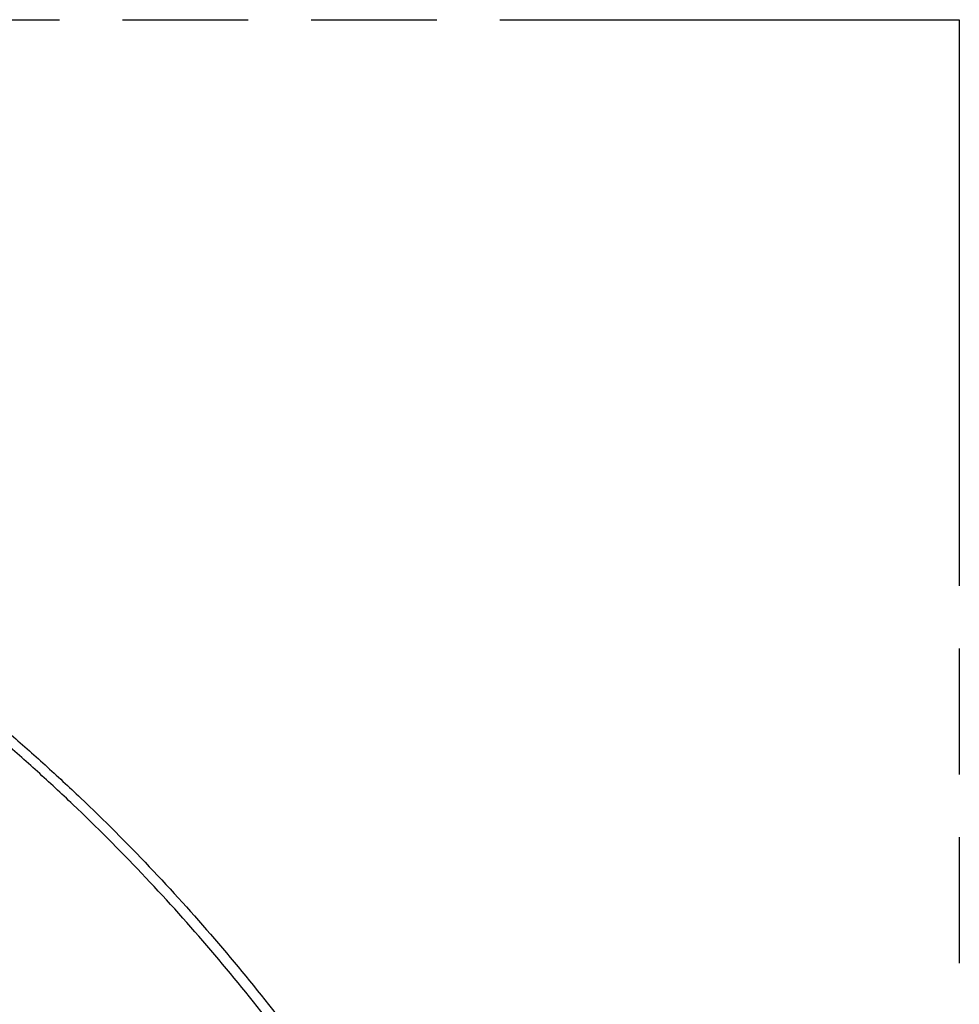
# Model space of a CAD drawing. Header units: millimetres. Extents: x 0 to 210, y 0 to 297.
# Tile 29 of 30: x 136 to 150, y 243 to 258. Entities that reach past the tile are written whole.
import ezdxf

# ---------------------------------------------------------------- set-up
doc = ezdxf.new("R2010")
doc.units = ezdxf.units.MM
doc.header["$LTSCALE"] = 19.36
doc.linetypes.add('PHANTOM', pattern=[0.8, 0.45, -0.05, 0.1, -0.05, 0.1, -0.05])
doc.layers.get('0').update_dxf_attribs({"linetype": 'CONTINUOUS'})
doc.layers.add('DEFAULT_3', color=7, linetype='PHANTOM')

msp = doc.modelspace()

# ---------------------------------------------------------------- linework, layer by layer
at = {"color": 7, "linetype": 'CONTINUOUS'}
for points, knots in [([(144.58468, 231.89469), (144.47574, 232.34814), (144.29166, 233.02623), (144.0075, 233.92186), (143.69429, 234.82151), (143.25252, 235.93952), (142.64652, 237.2614), (141.96562, 238.56206), (141.21285, 239.83571), (140.39153, 241.07676), (139.5053, 242.2797), (138.55807, 243.43925), (137.55404, 244.55024), (136.67289, 245.43234), (135.94361, 246.10929), (135.20095, 246.76453), (134.43592, 247.38946), (133.65042, 247.98203), (132.85651, 248.54927), (131.84453, 249.21411), (131.00981, 249.70084), (130.58849, 249.93123)], [0, 0, 0, 0, 0.05960771, 0.08974521, 0.12009034, 0.18135529, 0.24331689, 0.30587453, 0.36892002, 0.4323391, 0.49601297, 0.55981976, 0.62363599, 0.68733808, 0.71911055, 0.75080887, 0.81391887, 0.84530692, 0.87656336, 0.9386226, 1, 1, 1, 1]), ([(130.70635, 250.0333), (131.12766, 249.80291), (131.96239, 249.31618), (132.97437, 248.65133), (133.76828, 248.0841), (134.55378, 247.49152), (135.3188, 246.8666), (136.06147, 246.21135), (136.79075, 245.5344), (137.67189, 244.65231), (138.67593, 243.54131), (139.62316, 242.38177), (140.50939, 241.17882), (141.33071, 239.93778), (142.08348, 238.66412), (142.76438, 237.36347), (143.37037, 236.04159), (143.81214, 234.92358), (144.12536, 234.02393), (144.40951, 233.1283), (144.59359, 232.4502), (144.70254, 231.99676)], [0, 0, 0, 0, 0.0613774, 0.12343664, 0.15469308, 0.18608113, 0.24919113, 0.28088945, 0.31266192, 0.37636401, 0.44018024, 0.50398703, 0.5676609, 0.63107998, 0.69412547, 0.75668311, 0.81864471, 0.87990966, 0.91025479, 0.94039229, 1, 1, 1, 1])]:
    msp.add_open_spline(points, degree=3, knots=knots, dxfattribs=at)
at = {"layer": 'DEFAULT_3', "color": 7, "linetype": 'PHANTOM'}
for p, q in [((50.12864, 257.68), (150.12864, 257.68)), ((150.12864, 257.68), (150.12864, 207.68))]:
    msp.add_line(p, q, dxfattribs=at)

doc.saveas('drawing.dxf')
